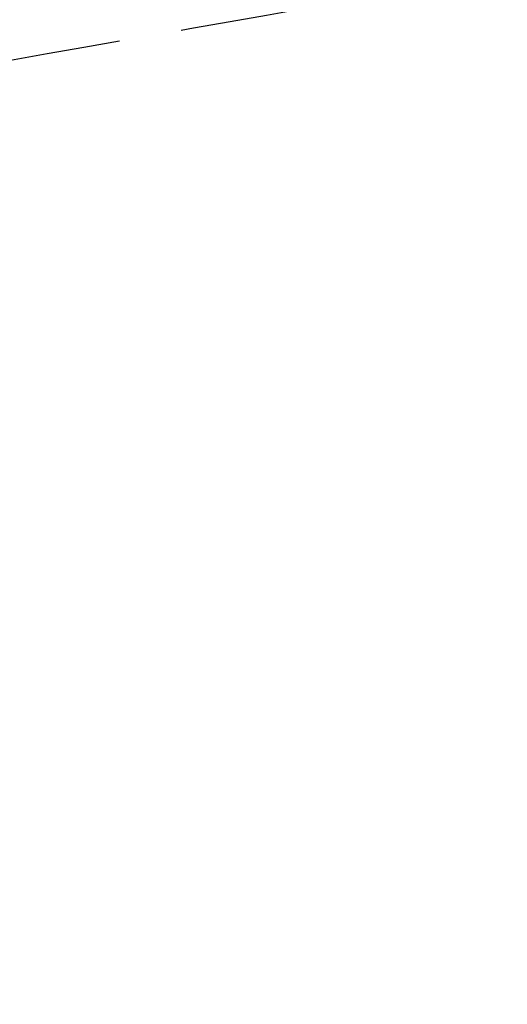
# Model space of a CAD drawing. Header units: millimetres. Extents: x -50096 to 615650, y 194565 to 243945.
# Tile 120 of 130: x 234225 to 234241, y 221699 to 221731. Entities that reach past the tile are written whole.
import ezdxf

# ---------------------------------------------------------------- set-up
doc = ezdxf.new("R2010")
doc.units = ezdxf.units.MM
doc.linetypes.add('ГТО-1 Пунктир', pattern=[7, 5, -2])
doc.layers.add('ГТО-2_Размеры_035', color=2, linetype='Continuous', lineweight=35)
doc.layers.add('ОГОС_Пунктир_025', color=151, linetype='ГТО-1 Пунктир', lineweight=25)
doc.layers.add('ГТО-2_Штриховка_018', color=7, linetype='Continuous', lineweight=18, true_color=0x6b6b6b)

# ---------------------------------------------------------------- blocks, each defined once
blk = doc.blocks.new('ОГСО_Затвор_План')
at = {"layer": 'ОГОС_Пунктир_025'}
blk.add_open_spline([(-765.584, 62.698), (-759.37, 63.794), (-746.943, 65.985), (-734.516, 68.176), (-728.302, 69.272)], degree=3, dxfattribs=at)
blk.add_open_spline([(-765.584, 62.698), (-759.37, 63.794), (-746.943, 65.985), (-734.516, 68.176), (-728.302, 69.272)], degree=3, dxfattribs=at)
blk = doc.blocks.new('A$C1AA538EC')
at = {"layer": 'ГТО-2_Размеры_035', "rotation": 0.0001303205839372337}
blk.add_blockref('ОГСО_Затвор_План', (0, -11100.085), dxfattribs=at)

msp = doc.modelspace()

# ---------------------------------------------------------------- hatches: boundary and pattern name
at = {"layer": 'ГТО-2_Штриховка_018'}
h = msp.add_hatch(dxfattribs=at)
h.set_pattern_fill('ANSI35', color=256, scale=100)
h.set_pattern_definition([(45, (-115466.6, -494469.8), (-449.0128, 449.0128), []), (45, (-115017.6, -494469.8), (-449.0128, 449.0128), [793.75, -158.75, 0, -158.75])])
h.paths.add_polyline_path([(243988.45, 233562.872), (247488.45, 233562.872), (247488.45, 236562.872), (227633.45, 236562.872), (227633.45, 228037.872), (232688.45, 228037.872), (232688.45, 229062.872), (243988.45, 229062.872)])
edge = h.paths.add_edge_path(flags=16)
edge.add_arc((234968.45, 232762.782), 1700, 0, 360)
edge = h.paths.add_edge_path(flags=16)
edge.add_arc((255968.45, 232762.782), 1700, 0, 360)
h.paths.add_polyline_path([(264438.45, 224462.872), (264438.45, 224822.872), (265938.45, 224822.872), (265938.45, 224462.872), (276518.45, 224462.872), (276518.45, 221662.696), (278018.45, 221662.696), (278018.45, 225962.872), (263788.45, 225962.872), (263788.45, 236562.872), (247488.45, 236562.872), (247488.45, 233562.872), (250988.45, 233562.872), (250988.45, 229062.872), (262288.45, 229062.872), (262288.45, 226212.872), (247488.45, 226212.872), (247488.45, 224462.872), (252623.45, 224462.872), (252623.45, 224822.872), (254123.45, 224822.872), (254123.45, 224462.872), (258378.45, 224462.872), (258378.45, 224822.871), (259878.45, 224822.871), (259878.45, 224462.872)])

# ---------------------------------------------------------------- block references
at = {"layer": 'ГТО-2_Размеры_035'}
msp.add_blockref('A$C1AA538EC', (234968.45, 232762.782), dxfattribs=at)

doc.saveas('drawing.dxf')
